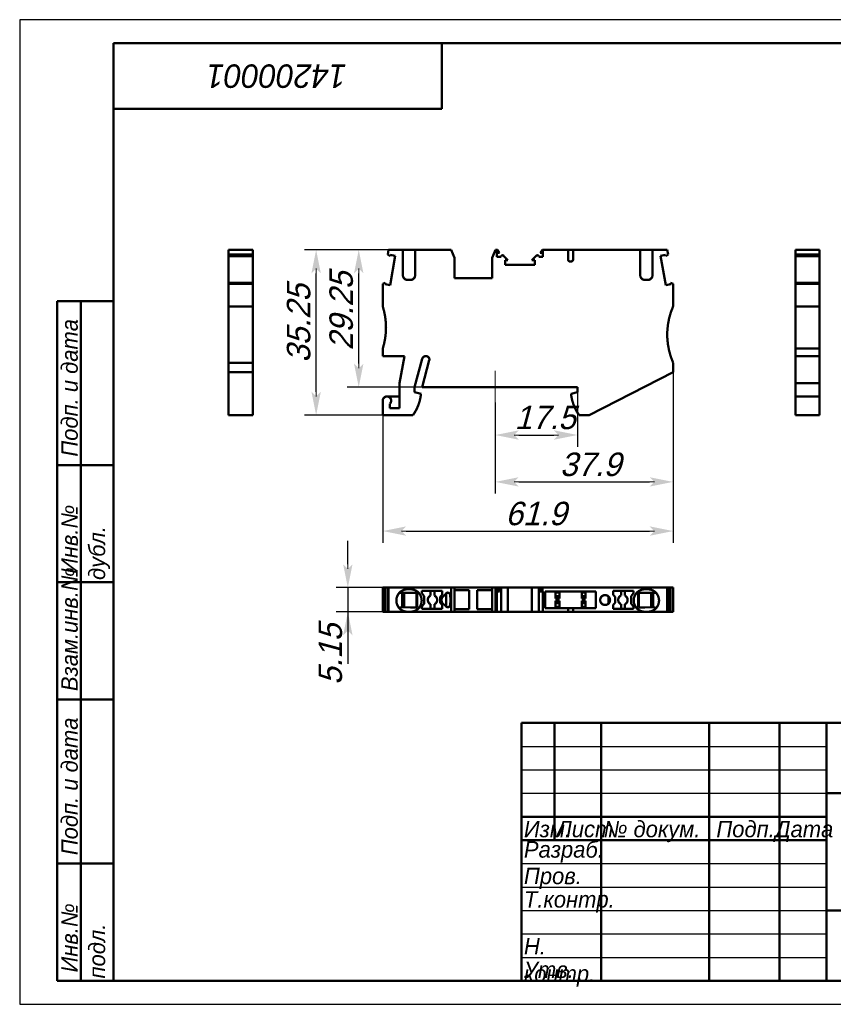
# Model space of a CAD drawing. Header units: millimetres. Extents: x 0 to 297, y 0 to 210.
# Tile 1 of 2: x 0 to 173, y 0 to 210. Entities that reach past the tile are written whole.
import ezdxf

# ---------------------------------------------------------------- set-up
doc = ezdxf.new("R2010")
doc.units = ezdxf.units.MM
doc.styles.add('TextStyle_1', font='T-FLEX Type A.TTF', dxfattribs={"oblique": 15, "height": 5})
doc.dimstyles.new('DIM_ST_1', dxfattribs={"dimtxt": 5, "dimasz": 5, "dimexe": 2.5, "dimexo": 0, "dimtad": 1, "dimrnd": 0.01, "dimdsep": 46, "dimtxsty": 'TextStyle_1', "dimblk": 'Arrow_3_C7_Status', "dimcen": 0.09, "dimclrd": 7, "dimclre": 7, "dimclrt": 7, "dimazin": 0, "dimtfac": 1, "dimtdec": 0, "dimtmove": 0, "dimatfit": 0, "dimldrblk": 'NONE', "dimfxl": 1, "dimtvp": 1, "dimtolj": 1, "dimarcsym": 0})
doc.dimstyles.new('DIM_ST_2', dxfattribs={"dimtxt": 5, "dimasz": 5, "dimexe": 2.5, "dimexo": 0, "dimtad": 1, "dimrnd": 0.01, "dimdsep": 46, "dimtxsty": 'TextStyle_1', "dimblk": 'Arrow_3_C7_Status', "dimcen": 0.09, "dimclrd": 7, "dimclre": 7, "dimclrt": 7, "dimazin": 0, "dimtfac": 1, "dimtdec": 0, "dimtmove": 0, "dimatfit": 0, "dimldrblk": 'NONE', "dimfxl": 1, "dimtvp": 1, "dimtolj": 1, "dimarcsym": 0})

# ---------------------------------------------------------------- blocks, each defined once
blk = doc.blocks.new('Arrow_3_C7_Status')
at = {"color": 7, "lineweight": 0, "flags": 128}
blk.add_lwpolyline([(-1, 0), (-0.8, 0)], dxfattribs=at)
at = {"color": 7}
blk.add_solid([(-1, -0.2), (0, 0), (-0.8, 0), (-1, 0.2)], dxfattribs=at)
blk = doc.blocks.new('*D5')
at = {"color": 7, "lineweight": -2}
for p, q in [((139.3, 136.85), (139.3, 108.92)), ((101.4, 128.34), (101.4, 108.92)), ((106.4, 111.42), (134.3, 111.42))]:
    blk.add_line(p, q, dxfattribs=at)
at = {"layer": 'Defpoints', "color": 0}
for p in [(139.3, 136.85), (101.4, 128.34), (139.3, 111.42)]:
    blk.add_point(p, dxfattribs=at)
at = {"color": 7, "lineweight": -2, "xscale": 5, "yscale": 5, "zscale": 5}
for p, rotation in [((101.4, 111.42), 180), ((139.3, 111.42), 360)]:
    blk.add_blockref('Arrow_3_C7_Status', p, dxfattribs=dict(at, rotation=rotation))
blk = doc.blocks.new('_None')
blk = doc.blocks.new('*D6')
at = {"color": 7, "lineweight": -2}
for p, q in [((139.3, 134.8), (139.3, 98.43)), ((77.4, 125.65), (77.4, 98.43)), ((82.4, 100.93), (134.3, 100.93))]:
    blk.add_line(p, q, dxfattribs=at)
at = {"layer": 'Defpoints', "color": 0}
for p in [(139.3, 134.8), (77.4, 125.65), (139.3, 100.93)]:
    blk.add_point(p, dxfattribs=at)
at = {"color": 7, "lineweight": -2, "xscale": 5, "yscale": 5, "zscale": 5}
for p, rotation in [((77.4, 100.93), 180), ((139.3, 100.93), 360)]:
    blk.add_blockref('Arrow_3_C7_Status', p, dxfattribs=dict(at, rotation=rotation))
blk = doc.blocks.new('*D7')
at = {"color": 7, "lineweight": -2}
for p, q in [((84.3, 160.9), (69.78, 160.9)), ((72.28, 136.65), (72.28, 155.9)), ((85.8, 131.65), (69.78, 131.65))]:
    blk.add_line(p, q, dxfattribs=at)
at = {"layer": 'Defpoints', "color": 0}
for p in [(72.28, 160.9), (84.3, 160.9), (85.8, 131.65)]:
    blk.add_point(p, dxfattribs=at)
at = {"color": 7, "lineweight": -2, "xscale": 5, "yscale": 5, "zscale": 5}
for p, rotation in [((72.28, 160.9), 90), ((72.28, 131.65), 270)]:
    blk.add_blockref('Arrow_3_C7_Status', p, dxfattribs=dict(at, rotation=rotation))
blk = doc.blocks.new('*D8')
at = {"color": 7, "lineweight": -2}
for p, q in [((118.9, 131.65), (118.9, 118.92)), ((101.4, 128.34), (101.4, 118.92)), ((106.4, 121.42), (113.9, 121.42))]:
    blk.add_line(p, q, dxfattribs=at)
at = {"layer": 'Defpoints', "color": 0}
for p in [(118.9, 131.65), (101.4, 128.34), (118.9, 121.42)]:
    blk.add_point(p, dxfattribs=at)
at = {"color": 7, "lineweight": -2, "xscale": 5, "yscale": 5, "zscale": 5, "rotation": 180}
blk.add_blockref('Arrow_3_C7_Status', (101.4, 121.42), dxfattribs=at)
at = {"color": 7, "lineweight": -2, "xscale": 5, "yscale": 5, "zscale": 5}
blk.add_blockref('Arrow_3_C7_Status', (118.9, 121.42), dxfattribs=at)
blk = doc.blocks.new('*D9')
at = {"color": 7, "lineweight": -2}
for p, q in [((84.3, 160.9), (60.7, 160.9)), ((63.2, 130.65), (63.2, 155.9)), ((77.4, 125.65), (60.7, 125.65))]:
    blk.add_line(p, q, dxfattribs=at)
at = {"layer": 'Defpoints', "color": 0}
for p in [(63.2, 160.9), (84.3, 160.9), (77.4, 125.65)]:
    blk.add_point(p, dxfattribs=at)
at = {"color": 7, "lineweight": -2, "xscale": 5, "yscale": 5, "zscale": 5}
for p, rotation in [((63.2, 160.9), 90), ((63.2, 125.65), 270)]:
    blk.add_blockref('Arrow_3_C7_Status', p, dxfattribs=dict(at, rotation=rotation))
blk = doc.blocks.new('*D10')
at = {"color": 7, "lineweight": -2}
for p, q in [((69.96, 93.87), (69.96, 98.87)), ((78.66, 88.87), (67.46, 88.87)), ((69.96, 88.87), (69.96, 83.72)), ((78.66, 83.72), (67.46, 83.72)), ((69.96, 83.72), (69.96, 72.59)), ((69.96, 78.72), (69.96, 73.72))]:
    blk.add_line(p, q, dxfattribs=at)
at = {"layer": 'Defpoints', "color": 0}
for p in [(78.66, 88.87), (69.96, 83.72), (78.66, 83.72)]:
    blk.add_point(p, dxfattribs=at)
at = {"color": 7, "lineweight": -2, "xscale": 5, "yscale": 5, "zscale": 5}
for p, rotation in [((69.96, 88.87), 270), ((69.96, 83.72), 90)]:
    blk.add_blockref('Arrow_3_C7_Status', p, dxfattribs=dict(at, rotation=rotation))
blk = doc.blocks.new('_FR1Страница_1')
at = {"color": 7, "lineweight": 25, "flags": 128}
for points in [[(0, 210), (0, 0)], [(297, 210), (0, 210)], [(107, 55), (172, 55)], [(107, 50), (172, 50)], [(107, 45), (172, 45)], [(107, 30), (172, 30)], [(107, 25), (172, 25)], [(107, 20), (172, 20)], [(107, 15), (172, 15)], [(107, 10), (172, 10)], [(0, 0), (297, 0)]]:
    blk.add_lwpolyline(points, dxfattribs=at)
at = {"color": 7, "lineweight": 50, "flags": 128}
for points in [[(20, 5), (20, 205)], [(20, 205), (292, 205)], [(90, 191), (90, 205)], [(20, 191), (90, 191)], [(8, 5), (8, 150)], [(8, 150), (20, 150)], [(13, 150), (13, 5)], [(8, 115), (20, 115)], [(8, 90), (20, 90)], [(20, 65), (8, 65)], [(107, 5), (107, 60)], [(107, 60), (292, 60)], [(114, 60), (114, 35)], [(124, 60), (124, 5)], [(147, 60), (147, 5)], [(162, 60), (162, 5)], [(172, 60), (172, 5)], [(172, 45), (292, 45)], [(107, 40), (172, 40)], [(107, 35), (172, 35)], [(8, 30), (20, 30)], [(172, 20), (292, 20)], [(20, 5), (8, 5)], [(292, 5), (20, 5)]]:
    blk.add_lwpolyline(points, dxfattribs=at)
at = {"color": 7}
for s, insert, char_height, width, attachment_point, rotation in [('\\pl0.5;{\\fT-FLEX Type A|b0|i1;\\l14200001 \\P}', (55, 198), 5, 72.5, 5, 180), ('\\pl0.5;{\\fT-FLEX Type A|b0|i1;\\l Подп. и дата\\P}', (8.875, 115), 3.5, 36.75, 1, 90), ('\\pl0.5;{\\fT-FLEX Type A|b0|i1;\\l\\P}', (16.5, 132.5), 3.5, 36.75, 5, 90), ('\\pl0.5;{\\fT-FLEX Type A|b0|i1;\\l Инв.№ дубл.\\P}', (8.875, 90), 3.5, 26.75, 1, 90), ('\\pl0.5;{\\fT-FLEX Type A|b0|i1;\\l\\P}', (16.5, 102.5), 3.5, 26.75, 5, 90), ('\\pl0.5;{\\fT-FLEX Type A|b0|i1;\\l Взам.инв.№\\P}', (8.875, 65), 3.5, 26.75, 1, 90), ('\\pl0.5;{\\fT-FLEX Type A|b0|i1;\\l\\P}', (16.5, 77.5), 3.5, 26.75, 5, 90), ('\\pl0.5;{\\fT-FLEX Type A|b0|i1;\\l Подп. и дата\\P}', (8.875, 30), 3.5, 36.75, 1, 90), ('\\pl0.5;{\\fT-FLEX Type A|b0|i1;\\l\\P}', (16.5, 47.5), 3.5, 36.75, 5, 90), ('\\pl0.5;{\\fT-FLEX Type A|b0|i1;\\l Инв.№ подл.\\P}', (8.875, 5), 3.5, 26.75, 1, 90), ('\\pl0.5;{\\fT-FLEX Type A|b0|i1;\\l\\H0.857143x;\\P}', (16.5, 17.5), 3.5, 26.75, 5, 90)]:
    blk.add_mtext(s, dxfattribs=dict(at, insert=insert, char_height=char_height, width=width, attachment_point=attachment_point, rotation=rotation))
at = {"color": 7, "char_height": 3.5}
for s, insert, width, attachment_point in [('{\\fT-FLEX Type A|b0|i1;\\l\\P}', (110.5, 59.125), 8.75, 2), ('{\\fT-FLEX Type A|b0|i1;\\l\\P}', (114, 59.125), 11.75, 1), ('{\\fT-FLEX Type A|b0|i1;\\l \\P}', (124, 59.125), 24.75, 1), ('{\\fT-FLEX Type A|b0|i1;\\l\\P}', (162, 59.125), 11.75, 1), ('{\\fT-FLEX Type A|b0|i1;\\l\\fT-FLEX Type A|b0|i0;\\P}', (110.5, 54.125), 8.75, 2), ('{\\fT-FLEX Type A|b0|i1;\\l\\P}', (114, 54.125), 11.75, 1), ('{\\fT-FLEX Type A|b0|i1;\\l \\P}', (124, 54.125), 24.75, 1), ('{\\fT-FLEX Type A|b0|i1;\\l\\P}', (162, 54.125), 11.75, 1), ('{\\fT-FLEX Type A|b0|i1;\\l\\P}', (110.5, 49.125), 8.75, 2), ('{\\fT-FLEX Type A|b0|i1;\\l\\P}', (114, 49.125), 11.75, 1), ('{\\fT-FLEX Type A|b0|i1;\\l \\P}', (124, 49.125), 24.75, 1), ('{\\fT-FLEX Type A|b0|i1;\\l\\P}', (162, 49.125), 11.75, 1), ('{\\fT-FLEX Type A|b0|i1;\\l \\P}', (110.5, 44.125), 8.75, 2), ('{\\fT-FLEX Type A|b0|i1;\\l\\P}', (114, 44.125), 11.75, 1), ('{\\fT-FLEX Type A|b0|i1;\\l \\P}', (124, 44.125), 24.75, 1), ('{\\fT-FLEX Type A|b0|i1;\\l\\P}', (162, 44.125), 11.75, 1), ('\\pl0.5;{\\fT-FLEX Type A|b0|i1;\\lИзм.\\H0.857143x;\\P}', (107, 39.125), 8.75, 1), ('\\pl0.5;{\\fT-FLEX Type A|b0|i1;\\lЛист\\fT-FLEX Type A|b0|i0;\\H0.857143x;\\P}', (114, 39.125), 11.75, 1), ('\\pl0.5;{\\fT-FLEX Type A|b0|i1;\\l№ докум.\\P}', (124, 39.125), 24.75, 1), ('\\pl0.5;{\\fT-FLEX Type A|b0|i1;\\lПодп.\\P}', (154.5, 39.125), 16.75, 2), ('\\pl0.5;{\\fT-FLEX Type A|b0|i1;\\lДата\\fT-FLEX Type A|b0|i0;\\H0.857143x;\\P}', (167, 39.125), 11.75, 2), ('\\pl0.5;{\\fT-FLEX Type A|b0|i1;\\lРазраб.\\P}', (107, 32.5), 18.75, 4), ('\\pl0.5;{\\fT-FLEX Type A|b0|i1;\\l\\P}', (124, 34.125), 24.75, 1), ('\\pl0.5;{\\fT-FLEX Type A|b0|i1;\\l\\H0.857143x;\\P}', (162, 34.125), 11.75, 1), ('\\pl0.5;{\\fT-FLEX Type A|b0|i1;\\lПров.\\P}', (107, 29.125), 18.75, 1), ('\\pl0.5;{\\fT-FLEX Type A|b0|i1;\\l\\P}', (124, 29.125), 24.75, 1), ('\\pl0.5;{\\fT-FLEX Type A|b0|i1;\\l\\P}', (162, 29.125), 11.75, 1), ('\\pl0.5;{\\fT-FLEX Type A|b0|i1;\\lТ.контр.\\P}', (107, 24.125), 18.75, 1), ('\\pl0.5;{\\fT-FLEX Type A|b0|i1;\\l\\P}', (124, 24.125), 24.75, 1), ('\\pl0.5;{\\fT-FLEX Type A|b0|i1;\\l\\H0.857143x;\\P}', (162, 24.125), 11.75, 1), ('\\pl0.5;{\\fT-FLEX Type A|b0|i1;\\l\\P}', (107, 19.125), 18.75, 1), ('\\pl0.5;{\\fT-FLEX Type A|b0|i1;\\l\\P}', (124, 19.125), 24.75, 1), ('\\pl0.5;{\\fT-FLEX Type A|b0|i1;\\l\\P}', (162, 19.125), 11.75, 1), ('\\pl0.5;{\\fT-FLEX Type A|b0|i1;\\lН. контр.\\P}', (107, 14.125), 18.75, 1), ('\\pl0.5;{\\fT-FLEX Type A|b0|i1;\\l\\P}', (124, 14.125), 24.75, 1), ('\\pl0.5;{\\fT-FLEX Type A|b0|i1;\\l\\H0.857143x;\\P}', (162, 14.125), 11.75, 1), ('\\pl0.5;{\\fT-FLEX Type A|b0|i1;\\lУтв.\\P}', (107, 9.125), 18.75, 1), ('\\pl0.5;{\\fT-FLEX Type A|b0|i1;\\l\\P}', (124, 9.125), 24.75, 1), ('\\pl0.5;{\\fT-FLEX Type A|b0|i1;\\l\\H0.857143x;\\P}', (162, 9.125), 11.75, 1)]:
    blk.add_mtext(s, dxfattribs=dict(at, insert=insert, width=width, attachment_point=attachment_point))
blk = doc.blocks.new('Страница_1')
at = {"color": 7, "lineweight": 50, "flags": 128}
for points in [[(44.529, 160.896), (44.529, 159.945)], [(49.679, 160.896), (44.529, 160.896)], [(49.679, 159.945), (44.529, 159.945)], [(44.529, 159.552), (44.529, 159.945)], [(49.679, 160.896), (49.679, 159.945)], [(49.679, 159.552), (49.679, 159.945)], [(78.489, 159.946), (78.656, 160.896)], [(78.489, 159.946), (78.952, 159.557)], [(81.701, 160.896), (78.656, 160.896)], [(78.952, 159.557), (78.999, 159.825)], [(80.053, 159.64), (78.955, 153.411)], [(80.053, 159.64), (78.999, 159.825)], [(81.701, 160.896), (81.701, 155.496)], [(81.729, 160.896), (82.701, 160.896)], [(83.301, 160.896), (82.701, 160.896)], [(83.301, 160.896), (84.272, 160.896)], [(84.301, 155.496), (84.301, 160.896)], [(84.301, 160.896), (91.982, 160.896)], [(91.982, 160.896), (92.701, 159.196)], [(100.701, 159.196), (101.419, 160.896)], [(101.751, 160.896), (101.419, 160.896)], [(101.751, 159.446), (101.751, 160.896)], [(101.852, 160.896), (101.751, 160.896)], [(101.751, 160.246), (102.307, 160.246)], [(102.307, 160.246), (101.852, 160.896)], [(104.085, 158.746), (103.172, 159.659)], [(110.129, 159.659), (109.217, 158.746)], [(111.449, 160.896), (110.994, 160.246)], [(110.994, 160.246), (111.551, 160.246)], [(111.551, 160.896), (111.449, 160.896)], [(111.551, 160.896), (111.551, 159.446)], [(111.551, 160.896), (116.901, 160.896)], [(116.901, 160.896), (116.901, 158.946)], [(117.972, 160.896), (116.929, 160.896)], [(118.001, 158.946), (118.001, 160.896)], [(118.001, 160.896), (132.301, 160.896)], [(132.301, 160.896), (133.301, 160.896)], [(132.301, 155.496), (132.301, 160.896)], [(133.301, 160.896), (133.901, 160.896)], [(134.901, 160.896), (133.901, 160.896)], [(138.05, 160.896), (134.901, 160.896)], [(134.901, 160.896), (134.901, 155.496)], [(137.702, 159.82), (136.648, 159.634)], [(137.747, 153.405), (136.648, 159.634)], [(137.749, 159.552), (137.702, 159.82)], [(137.749, 159.552), (138.218, 159.945)], [(138.05, 160.896), (138.218, 159.945)], [(165.366, 159.946), (165.366, 160.896)], [(165.366, 160.896), (170.516, 160.896)], [(165.366, 159.946), (170.516, 159.946)], [(165.366, 159.946), (165.366, 159.557)], [(170.516, 159.946), (170.516, 160.896)], [(170.516, 159.946), (170.516, 159.557)], [(49.679, 159.552), (44.529, 159.552)], [(44.529, 153.865), (44.529, 159.548)], [(49.679, 153.865), (49.679, 159.548)], [(92.701, 154.896), (92.701, 159.196)], [(100.701, 154.896), (100.701, 159.196)], [(102.66, 159.446), (101.751, 159.446)], [(104.085, 158.746), (103.476, 158.746)], [(103.476, 158.746), (103.476, 157.696)], [(109.826, 157.696), (103.476, 157.696)], [(109.217, 158.746), (109.826, 158.746)], [(109.826, 157.696), (109.826, 158.746)], [(111.551, 159.446), (110.641, 159.446)], [(165.366, 159.557), (170.516, 159.557)], [(165.366, 159.552), (165.366, 153.869)], [(170.516, 159.552), (170.516, 153.869)], [(44.529, 153.859), (49.679, 153.859)], [(44.529, 153.859), (44.529, 153.66)], [(44.529, 153.66), (44.529, 148.846)], [(49.679, 153.66), (44.529, 153.66)], [(49.679, 153.859), (49.679, 153.66)], [(49.679, 153.66), (49.679, 148.846)], [(77.948, 153.865), (77.401, 153.665)], [(77.401, 153.665), (77.401, 148.846)], [(77.948, 153.865), (77.901, 153.596)], [(77.901, 153.596), (78.955, 153.411)], [(82.701, 154.496), (83.301, 154.496)], [(100.701, 154.896), (92.701, 154.896)], [(133.901, 154.496), (133.301, 154.496)], [(137.747, 153.405), (138.8, 153.591)], [(138.753, 153.859), (139.301, 153.66)], [(138.8, 153.591), (138.753, 153.859)], [(139.301, 153.66), (139.301, 148.846)], [(165.366, 153.865), (165.366, 153.665)], [(165.366, 153.865), (170.516, 153.865)], [(165.366, 153.665), (165.366, 148.846)], [(165.366, 153.665), (170.516, 153.665)], [(170.516, 153.865), (170.516, 153.665)], [(170.516, 153.665), (170.516, 148.846)], [(44.529, 148.846), (44.529, 136.846)], [(49.679, 148.846), (44.529, 148.846)], [(49.679, 148.846), (49.679, 136.846)], [(165.366, 148.846), (170.516, 148.846)], [(165.366, 144.346), (165.366, 148.846)], [(170.516, 144.346), (170.516, 148.846)], [(165.366, 146.271), (165.366, 146.231)], [(165.366, 139.846), (165.366, 144.346)], [(170.516, 139.846), (170.516, 144.346)], [(77.401, 139.846), (77.401, 138.246)], [(165.366, 139.846), (170.516, 139.846)], [(165.366, 139.846), (165.366, 138.246)], [(170.516, 139.846), (170.516, 138.246)], [(44.529, 136.846), (44.529, 134.8)], [(49.679, 136.846), (44.529, 136.846)], [(49.679, 136.846), (49.679, 134.8)], [(77.401, 138.246), (82.013, 138.246)], [(81.001, 132.508), (82.013, 138.246)], [(84.201, 131.646), (85.81, 137.653)], [(85.801, 131.646), (87.329, 137.35)], [(139.301, 136.846), (139.301, 134.8)], [(165.366, 132.508), (165.366, 138.246)], [(165.366, 138.246), (170.516, 138.246)], [(170.516, 132.508), (170.516, 138.246)], [(44.529, 134.8), (49.679, 134.8)], [(44.529, 125.646), (44.529, 134.8)], [(49.679, 125.646), (49.679, 134.8)], [(121.382, 125.646), (139.301, 134.8)], [(81.001, 132.508), (81.001, 127.146)], [(165.366, 132.508), (165.366, 129.646)], [(165.366, 132.508), (170.516, 132.508)], [(170.516, 132.508), (170.516, 129.651)], [(84.201, 130.546), (84.201, 131.646)], [(84.201, 130.546), (85.556, 130.183)], [(118.901, 131.646), (85.801, 131.646)], [(118.901, 130.546), (117.601, 130.198)], [(118.901, 131.646), (118.901, 130.546)], [(77.401, 128.746), (77.401, 125.646)], [(81.001, 129.646), (78.301, 129.646)], [(79.201, 128.746), (79.194, 128.637)], [(117.601, 130.198), (117.601, 129.746)], [(165.366, 129.646), (165.366, 128.746)], [(165.366, 129.646), (166.366, 129.646)], [(165.366, 128.746), (165.366, 125.646)], [(170.516, 129.646), (166.368, 129.646)], [(170.516, 129.646), (170.516, 128.746)], [(170.516, 128.746), (170.516, 125.646)], [(78.901, 127.146), (78.901, 128.076)], [(81.001, 127.146), (78.901, 127.146)], [(49.679, 125.646), (44.529, 125.646)], [(83.842, 125.646), (77.401, 125.646)], [(119.26, 125.646), (121.382, 125.646)], [(170.516, 125.646), (165.366, 125.646)], [(77.401, 88.873), (77.401, 83.723)], [(77.948, 88.873), (77.401, 88.873)], [(77.948, 88.873), (77.948, 83.723)], [(77.952, 88.873), (78.485, 88.873)], [(78.489, 88.873), (78.489, 83.723)], [(78.489, 88.873), (78.656, 88.873)], [(91.982, 88.873), (78.656, 88.873)], [(78.656, 88.873), (78.656, 83.723)], [(83.301, 88.523), (82.701, 88.523)], [(91.982, 88.873), (92.701, 88.873)], [(91.982, 83.723), (91.982, 88.873)], [(92.701, 88.873), (92.701, 83.723)], [(100.701, 88.873), (92.701, 88.873)], [(95.851, 88.298), (92.701, 88.298)], [(95.851, 88.298), (95.851, 84.298)], [(97.551, 84.298), (97.551, 88.298)], [(100.701, 88.298), (97.551, 88.298)], [(100.701, 88.873), (100.701, 83.723)], [(100.701, 88.873), (101.419, 88.873)], [(101.419, 88.873), (101.419, 83.723)], [(101.852, 88.873), (101.419, 88.873)], [(102.307, 88.873), (101.852, 88.873)], [(101.852, 88.873), (101.852, 88.073)], [(102.307, 88.873), (102.307, 88.073)], [(102.66, 88.873), (102.311, 88.873)], [(103.172, 88.873), (102.66, 88.873)], [(102.66, 88.873), (102.66, 83.723)], [(104.085, 88.873), (103.172, 88.873)], [(104.085, 88.873), (104.085, 83.723)], [(109.213, 88.873), (104.089, 88.873)], [(109.217, 88.873), (109.217, 83.723)], [(110.129, 88.873), (109.217, 88.873)], [(110.129, 88.873), (110.641, 88.873)], [(110.99, 88.873), (110.641, 88.873)], [(110.641, 88.873), (110.641, 83.723)], [(110.994, 88.873), (111.449, 88.873)], [(110.994, 88.873), (110.994, 88.073)], [(138.05, 88.873), (111.449, 88.873)], [(111.449, 88.873), (111.449, 88.073)], [(113.948, 88.873), (114.038, 88.873)], [(133.301, 88.523), (133.901, 88.523)], [(138.05, 88.873), (138.218, 88.873)], [(138.05, 88.873), (138.05, 83.723)], [(138.218, 88.873), (138.218, 83.723)], [(138.222, 88.873), (138.749, 88.873)], [(138.753, 83.723), (138.753, 88.873)], [(138.753, 88.873), (139.301, 88.873)], [(139.301, 88.873), (139.301, 83.723)], [(81.051, 87.773), (81.004, 87.82)], [(83.301, 87.773), (81.051, 87.773)], [(81.551, 87.773), (81.551, 84.685)], [(81.701, 84.681), (81.701, 87.773)], [(81.951, 84.675), (81.951, 87.773)], [(83.301, 87.773), (84.288, 87.773)], [(84.729, 87.773), (84.288, 87.773)], [(84.63, 87.773), (84.63, 84.632)], [(85.751, 88.173), (90.051, 88.173)], [(85.751, 87.662), (85.751, 88.173)], [(86.251, 87.066), (85.751, 87.662)], [(86.251, 85.43), (86.251, 87.066)], [(87.601, 88.173), (87.601, 87.164)], [(88.401, 87.164), (88.401, 88.173)], [(90.051, 87.301), (89.651, 86.901)], [(89.651, 86.901), (89.651, 85.594)], [(89.951, 86.122), (89.951, 86.373)], [(90.051, 88.173), (90.051, 87.301)], [(90.897, 87.651), (90.185, 86.939)], [(90.917, 84.825), (90.917, 87.67)], [(91.848, 86.295), (91.748, 87.345)], [(91.748, 85.15), (91.848, 86.2)], [(101.751, 88.073), (101.751, 83.723)], [(101.852, 88.073), (101.751, 88.073)], [(102.307, 88.073), (101.852, 88.073)], [(111.449, 88.073), (110.994, 88.073)], [(111.551, 88.073), (111.449, 88.073)], [(111.551, 83.723), (111.551, 88.073)], [(122.851, 88.073), (112.051, 88.073)], [(112.051, 88.073), (112.051, 84.523)], [(114.251, 87.848), (114.251, 87.024)], [(114.251, 87.848), (115.051, 87.848)], [(114.251, 87.024), (115.051, 87.024)], [(114.251, 87.024), (114.251, 86.549)], [(114.251, 86.549), (114.251, 86.523)], [(114.251, 86.549), (115.051, 86.549)], [(114.251, 86.523), (115.051, 86.523)], [(115.051, 87.848), (115.051, 87.024)], [(115.051, 87.024), (115.051, 86.549)], [(115.051, 86.549), (115.051, 86.523)], [(119.851, 87.848), (120.651, 87.848)], [(119.851, 87.848), (119.851, 87.024)], [(119.851, 87.024), (120.651, 87.024)], [(119.851, 87.024), (119.851, 86.549)], [(119.851, 86.549), (119.851, 86.524)], [(119.851, 86.549), (120.651, 86.549)], [(119.851, 86.523), (120.651, 86.523)], [(120.651, 87.848), (120.651, 87.024)], [(120.651, 87.024), (120.651, 86.549)], [(120.651, 86.549), (120.651, 86.524)], [(122.851, 84.523), (122.851, 88.073)], [(125.523, 85.461), (125.523, 86.984)], [(126.551, 87.301), (126.551, 88.173)], [(130.851, 88.173), (126.551, 88.173)], [(126.951, 86.901), (126.551, 87.301)], [(126.951, 85.594), (126.951, 86.901)], [(128.201, 87.164), (128.201, 88.173)], [(129.001, 88.173), (129.001, 87.164)], [(130.351, 87.066), (130.851, 87.662)], [(130.351, 85.43), (130.351, 87.066)], [(130.851, 87.662), (130.851, 88.173)], [(131.873, 87.773), (132.313, 87.773)], [(131.972, 87.773), (131.972, 84.632)], [(133.301, 87.773), (132.313, 87.773)], [(133.301, 87.773), (135.551, 87.773)], [(134.651, 84.675), (134.651, 87.773)], [(134.901, 84.681), (134.901, 87.773)], [(135.051, 87.773), (135.051, 84.685)], [(135.551, 87.773), (135.598, 87.82)], [(81.004, 84.426), (81.268, 84.69)], [(81.268, 84.69), (83.301, 84.655)], [(85.751, 84.834), (86.251, 85.43)], [(85.751, 84.323), (85.751, 84.834)], [(90.051, 84.323), (85.751, 84.323)], [(87.601, 85.331), (87.601, 84.323)], [(88.401, 84.323), (88.401, 85.331)], [(89.651, 85.594), (90.051, 85.194)], [(90.051, 85.194), (90.051, 84.323)], [(90.307, 85.434), (90.185, 85.556)], [(90.307, 85.434), (90.678, 85.064)], [(90.897, 84.844), (90.678, 85.064)], [(95.851, 84.298), (92.701, 84.298)], [(100.701, 84.298), (97.551, 84.298)], [(112.051, 84.523), (116.901, 84.523)], [(115.051, 86.073), (114.251, 86.073)], [(114.251, 86.047), (114.251, 86.072)], [(114.251, 86.047), (115.051, 86.047)], [(114.251, 85.572), (114.251, 86.047)], [(114.251, 85.572), (115.051, 85.572)], [(114.251, 84.748), (114.251, 85.572)], [(114.251, 84.748), (115.051, 84.748)], [(115.051, 86.072), (115.051, 86.047)], [(115.051, 86.047), (115.051, 85.572)], [(115.051, 85.572), (115.051, 84.748)], [(118.001, 84.523), (116.901, 84.523)], [(116.901, 84.523), (116.901, 83.723)], [(118.001, 83.723), (118.001, 84.523)], [(118.001, 84.523), (122.851, 84.523)], [(120.651, 86.073), (119.851, 86.073)], [(119.851, 86.047), (119.851, 86.072)], [(119.851, 85.572), (119.851, 86.047)], [(119.851, 86.047), (120.651, 86.047)], [(119.851, 85.572), (120.651, 85.572)], [(119.851, 84.748), (119.851, 85.572)], [(119.851, 84.748), (120.651, 84.748)], [(120.651, 86.072), (120.651, 86.047)], [(120.651, 86.047), (120.651, 85.572)], [(120.651, 85.572), (120.651, 84.748)], [(126.551, 85.194), (126.951, 85.594)], [(126.551, 84.323), (126.551, 85.194)], [(126.551, 84.323), (130.851, 84.323)], [(128.201, 84.323), (128.201, 85.331)], [(129.001, 85.331), (129.001, 84.323)], [(130.851, 84.834), (130.351, 85.43)], [(130.851, 84.323), (130.851, 84.834)], [(135.333, 84.69), (133.301, 84.655)], [(135.598, 84.426), (135.333, 84.69)], [(77.948, 83.723), (77.401, 83.723)], [(77.952, 83.723), (78.485, 83.723)], [(78.489, 83.723), (78.656, 83.723)], [(81.701, 83.723), (78.656, 83.723)], [(81.701, 83.941), (81.701, 83.723)], [(81.701, 83.723), (82.701, 83.723)], [(82.701, 83.723), (83.301, 83.723)], [(84.301, 83.723), (83.301, 83.723)], [(84.301, 83.723), (84.301, 83.941)], [(84.301, 83.723), (91.982, 83.723)], [(91.982, 83.723), (92.701, 83.723)], [(100.701, 83.723), (92.701, 83.723)], [(100.701, 83.723), (101.419, 83.723)], [(101.751, 83.723), (101.419, 83.723)], [(102.66, 83.723), (101.751, 83.723)], [(103.172, 83.723), (102.66, 83.723)], [(104.085, 83.723), (103.172, 83.723)], [(109.213, 83.723), (104.089, 83.723)], [(110.129, 83.723), (109.217, 83.723)], [(110.129, 83.723), (110.641, 83.723)], [(111.551, 83.723), (110.641, 83.723)], [(111.551, 83.723), (116.901, 83.723)], [(118.001, 83.723), (116.901, 83.723)], [(118.001, 83.723), (132.301, 83.723)], [(132.301, 83.723), (132.301, 83.941)], [(132.301, 83.723), (133.301, 83.723)], [(133.901, 83.723), (133.301, 83.723)], [(134.901, 83.723), (133.901, 83.723)], [(134.901, 83.941), (134.901, 83.723)], [(138.05, 83.723), (134.901, 83.723)], [(138.05, 83.723), (138.218, 83.723)], [(138.222, 83.723), (138.749, 83.723)], [(138.753, 83.723), (139.301, 83.723)]]:
    blk.add_lwpolyline(points, dxfattribs=at)
at = {"color": 7, "linetype": 'Continuous', "lineweight": 50, "const_width": 0.5}
for points in [[(103.172, 159.659, 0.6681786), (102.66, 159.446, 0.6681786)], [(110.641, 159.446, 0.6681786), (110.129, 159.659, 0.6681786)], [(116.901, 158.946, 1), (118.001, 158.946, 1)], [(81.701, 155.496, 0.4142136), (82.701, 154.496, 0.4142136)], [(83.301, 154.496, 0.4142136), (84.301, 155.496, 0.4142136)], [(132.301, 155.496, 0.4142136), (133.301, 154.496, 0.4142136)], [(133.901, 154.496, 0.4142136), (134.901, 155.496, 0.4142136)], [(78.092, 144.346, 0.0763208), (77.401, 148.846, 0.0763208)], [(139.301, 148.846, 0.2087122), (139.301, 136.846, 0.2087122)], [(77.401, 139.846, 0.0763208), (78.092, 144.346, 0.0763208)], [(86.813, 138.213, 0.4228448), (85.81, 137.653, 0.4228448)], [(87.329, 137.35, 0.4234428), (86.813, 138.213, 0.4234428)], [(83.842, 125.646, 0.1297794), (85.556, 130.183, 0.1297794)], [(78.301, 129.646, 0.4142136), (77.401, 128.746, 0.4142136)], [(79.201, 128.746, 0.4142136), (78.301, 129.646, 0.4142136)], [(78.901, 128.076, 0.1816842), (79.194, 128.637, 0.1816842)], [(117.601, 129.746, 0.1180133), (119.26, 125.646, 0.1180133)], [(82.701, 88.523, 0.4142135), (80.301, 86.123, 0.4142135)], [(85.701, 86.123, 0.4142135), (83.301, 88.523, 0.4142135)], [(133.301, 88.523, 0.4142135), (130.901, 86.123, 0.4142135)], [(136.301, 86.123, 0.4142135), (133.901, 88.523, 0.4142135)], [(80.301, 86.123, 0.2932528), (81.701, 83.941, 0.2932528)], [(84.301, 83.941, 0.2932527), (85.701, 86.123, 0.2932527)], [(84.729, 87.773, 0.0029081), (84.717, 86.123, 0.0029081)], [(84.717, 86.123, 0.0027907), (84.727, 84.631, 0.0027907)], [(87.601, 87.164, 0.2982166), (87.001, 86.248, 0.2982166)], [(87.001, 86.248, 0.2982166), (87.601, 85.331, 0.2982166)], [(88.401, 85.331, 0.6546537), (88.401, 87.164, 0.6546537)], [(90.069, 86.792, 0.1385014), (89.951, 86.373, 0.1385014)], [(89.951, 86.122, 0.1989124), (90.185, 85.556, 0.1989124)], [(90.185, 86.939, 0.0587907), (90.069, 86.792, 0.0587907)], [(91.748, 87.345, 0.6343725), (90.897, 87.651, 0.6343725)], [(91.848, 86.2, 0.0475116), (91.848, 86.295, 0.0475116)], [(125.661, 86.824, 0.7336519), (123.751, 86.223, 0.7336519)], [(123.751, 86.223, 1), (125.851, 86.223, 1)], [(125.851, 86.223, 0.1536341), (125.661, 86.824, 0.1536341)], [(128.201, 87.164, 0.6546537), (128.201, 85.331, 0.6546537)], [(129.601, 86.248, 0.2982166), (129.001, 87.164, 0.2982166)], [(129.001, 85.331, 0.2982166), (129.601, 86.248, 0.2982166)], [(130.901, 86.123, 0.2932528), (132.301, 83.941, 0.2932528)], [(131.884, 86.123, 0.0029076), (131.873, 87.773, 0.0029076)], [(131.874, 84.631, 0.0027907), (131.884, 86.123, 0.0027907)], [(134.901, 83.941, 0.2932528), (136.301, 86.123, 0.2932528)], [(81.701, 83.941, 0.107834), (82.701, 83.723, 0.107834)], [(83.301, 84.655, 0.0002124), (84.353, 84.637, 0.0002124)], [(83.301, 83.723, 0.1078339), (84.301, 83.941, 0.1078339)], [(84.353, 84.637, 0.0000404), (84.727, 84.631, 0.0000404)], [(90.897, 84.844, 0.3873184), (91.57, 84.813, 0.3873184)], [(91.57, 84.813, 0.1983248), (91.748, 85.15, 0.1983248)], [(131.874, 84.631, 0.0000404), (132.248, 84.637, 0.0000404)], [(132.248, 84.637, 0.0002123), (133.301, 84.655, 0.0002123)], [(132.301, 83.941, 0.1078592), (133.301, 83.723, 0.1078592)], [(133.901, 83.723, 0.1078592), (134.901, 83.941, 0.1078592)]]:
    blk.add_lwpolyline(points, format="xyb", dxfattribs=at)
at = {"color": 7, "lineweight": 18, "flags": 128}
blk.add_lwpolyline([(101.401, 135.101), (101.401, 128.341)], dxfattribs=at)
blk.add_lwpolyline([(101.401, 135.101), (101.401, 128.341)], dxfattribs=at)
blk.add_blockref('_FR1Страница_1', (0, 0))
at = {"color": 7, "style": 'TextStyle_1', "oblique": 15}
for s, p in [('29.25', (71.031, 139.484)), ('35.25', (61.951, 136.839)), ('5.15', (68.711, 68.118))]:
    blk.add_text(s, height=5, rotation=90, dxfattribs=at).set_placement(p)
for s, p in [('17.5', (105.506, 122.671)), ('37.9', (115.171, 112.671)), ('61.9', (103.528, 102.181))]:
    blk.add_text(s, height=5, dxfattribs=at).set_placement(p)
for base, p1, p2, angle, picture, middle in [((63.201, 160.896), (77.401, 125.646), (84.301, 160.896), 90, '*D9', (63.201, 143.271)), ((72.281, 160.896), (85.801, 131.646), (84.301, 160.896), 90, '*D7', (72.281, 146.271)), ((69.961, 83.723), (78.656, 88.873), (78.656, 83.723), 270, '*D10', (69.961, 72.585))]:
    dim = blk.add_linear_dim(base=base, p1=p1, p2=p2, angle=angle, text=' ', dimstyle='DIM_ST_2')
    dim.commit()
    dim.dimension.update_dxf_attribs({"geometry": picture, "text_midpoint": middle, "dimtype": 160})
for base, p1, p2, dimstyle, picture, middle in [((139.301, 111.421), (101.401, 128.341), (139.301, 136.846), 'DIM_ST_1', '*D5', (120.351, 111.421)), ((139.301, 100.931), (77.401, 125.646), (139.301, 134.8), 'DIM_ST_2', '*D6', (108.351, 100.931)), ((118.901, 121.421), (101.401, 128.341), (118.901, 131.646), 'DIM_ST_1', '*D8', (110.151, 121.421))]:
    dim = blk.add_linear_dim(base=base, p1=p1, p2=p2, text=' ', dimstyle=dimstyle)
    dim.commit()
    dim.dimension.update_dxf_attribs({"geometry": picture, "text_midpoint": middle, "dimtype": 160})

msp = doc.modelspace()

# ---------------------------------------------------------------- block references
msp.add_blockref('Страница_1', (0, 0))

doc.saveas('drawing.dxf')
